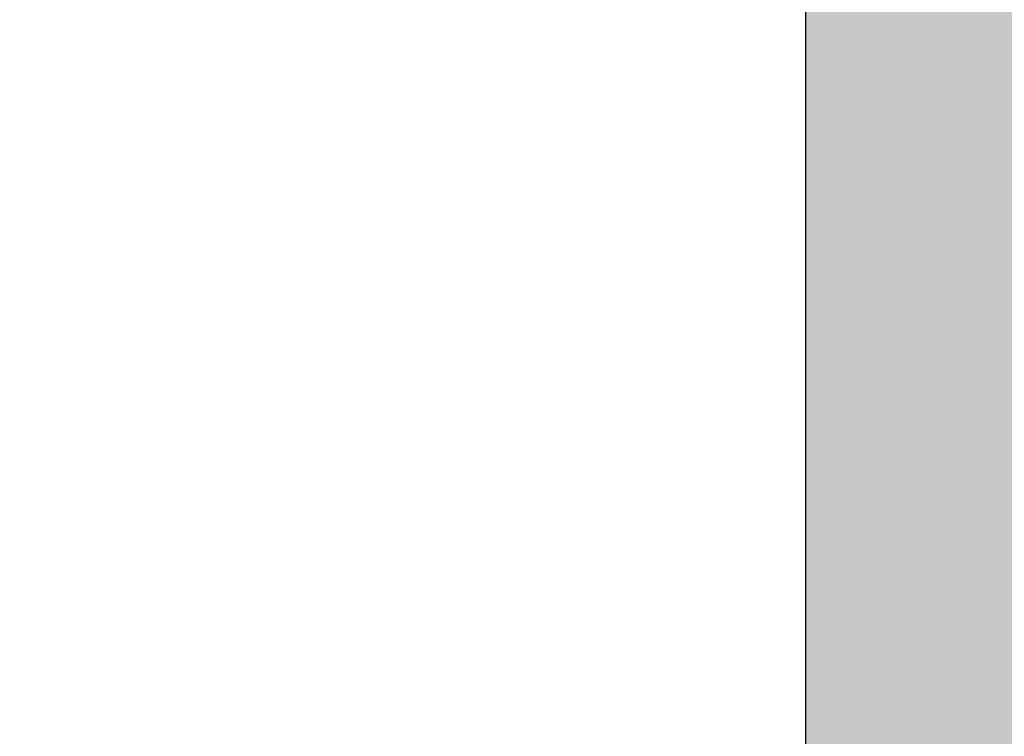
# Model space of a CAD drawing. Header units: millimetres. Extents: x -79464 to -76785, y -3788210 to -3782955.
# Tile 74 of 131: x -78331.6139 to -78331.5606, y -3785139.9619 to -3785139.9232. Entities that reach past the tile are written whole.
import ezdxf

# ---------------------------------------------------------------- set-up
doc = ezdxf.new("R2010")
doc.units = ezdxf.units.MM
doc.header["$LTSCALE"] = 8
doc.header["$MEASUREMENT"] = 0
doc.layers.add('VPM TEMPLATE', color=7, linetype='Continuous')

msp = doc.modelspace()

# ---------------------------------------------------------------- hatches: boundary and pattern name
at = {"layer": 'VPM TEMPLATE'}
msp.add_hatch(color=3, dxfattribs=at).paths.add_polyline_path([(-78327.519087, -3785142.065972), (-78327.928273, -3785142.034063), (-78328.336223, -3785142.003381), (-78328.744173, -3785141.972699), (-78329.121217, -3785141.910107), (-78329.467356, -3785141.816834), (-78329.844401, -3785141.722333), (-78330.25235, -3785141.598378), (-78330.629395, -3785141.473195), (-78329.65526, -3785139.726771), (-78330.503301, -3785139.726771), (-78331.173216, -3785140.954287), (-78331.665958, -3785139.97591), (-78331.571388, -3785139.97591), (-78331.571388, -3785139.477633), (-78328.776314, -3785139.477633), (-78328.462317, -3785139.133993), (-78327.519087, -3785139.133993)], flags=0)

# ---------------------------------------------------------------- linework, layer by layer
at = {"layer": 'VPM TEMPLATE', "color": 7, "lineweight": 9}
msp.add_lwpolyline([(-78327.519087, -3785142.065972), (-78327.519087, -3785139.133993), (-78328.462317, -3785139.133993), (-78328.776314, -3785139.477633), (-78331.571388, -3785139.477633), (-78331.571388, -3785139.97591), (-78332.671616, -3785139.97591), (-78332.671616, -3785137.356888)], dxfattribs=at)
at = {"layer": 'VPM TEMPLATE', "color": 3}
msp.add_lwpolyline([(-78327.519087, -3785142.065972), (-78327.928273, -3785142.034063), (-78328.336223, -3785142.003381), (-78328.744173, -3785141.972699), (-78329.121217, -3785141.910107), (-78329.467356, -3785141.816834), (-78329.844401, -3785141.722333), (-78330.25235, -3785141.598378), (-78330.629395, -3785141.473195), (-78329.65526, -3785139.726771), (-78330.503301, -3785139.726771), (-78331.173216, -3785140.954287), (-78331.665958, -3785139.97591), (-78331.571388, -3785139.97591), (-78331.571388, -3785139.477633), (-78328.776314, -3785139.477633), (-78328.462317, -3785139.133993), (-78327.519087, -3785139.133993), (-78327.519087, -3785142.065972), (-78327.519087, -3785142.065972)], dxfattribs=at)

doc.saveas('drawing.dxf')
